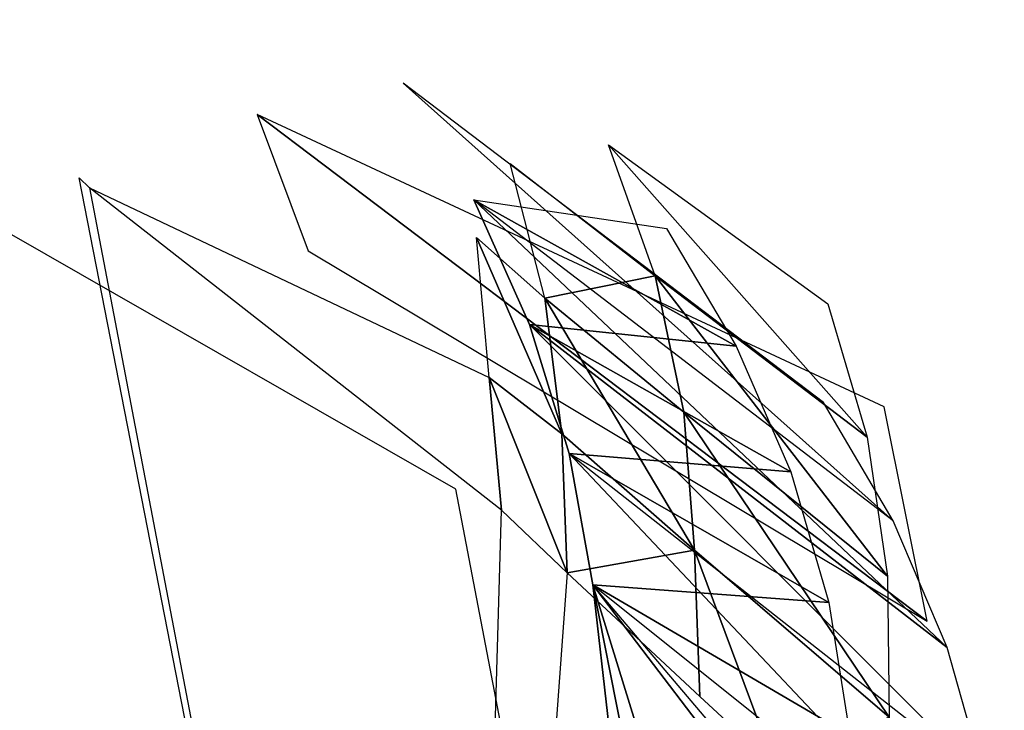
# Model space of a CAD drawing. Extents: x -0.027 to 0.077, y -0.227 to 0.036.
# Tile 108 of 256: x -0.015168 to -0.014282, y -0.025129 to -0.024507. Entities that reach past the tile are written whole.
import ezdxf

# ---------------------------------------------------------------- set-up
doc = ezdxf.new("R2010")
doc.units = 0
doc.layers.add('mesh', color=7, linetype='CONTINUOUS')

msp = doc.modelspace()

# ---------------------------------------------------------------- meshes
at = {"layer": 'mesh'}
mesh = msp.add_polyface(dxfattribs=at)
corners = [(-0.01510529, -0.02465839, 0.07428395), (-0.01477629, -0.02638217, 0.08553498), (-0.01511461, -0.02464967, 0.07341615), (-0.01473481, -0.02494873, 0.08551174), (-0.01474569, -0.02482934, 0.08551682), (-0.01456103, -0.02498473, 0.08639013), (-0.01468038, -0.02488018, 0.08596345), (-0.01469573, -0.02475776, 0.08598349), (-0.01457062, -0.0248605, 0.0864234), (-0.01459645, -0.02473779, 0.08646207), (-0.0147268, -0.02463674, 0.08600648), (-0.01438601, -0.02513521, 0.08678937), (-0.01438753, -0.02500826, 0.0868343), (-0.01440583, -0.024883, 0.08688735), (-0.01463846, -0.02461989, 0.08650532), (-0.01444112, -0.02476314, 0.08694735), (-0.01465266, -0.02501608, 0.02594603), (-0.01460817, -0.02515984, 0.0262979), (-0.01462575, -0.02515115, 0.02594792), (-0.01450419, -0.02521124, 0.02836884), (-0.01442121, -0.02515153, 0.028906), (-0.01463797, -0.02514511, 0.02570444), (-0.01433201, -0.02539457, 0.02325375), (-0.01438262, -0.02529227, 0.0288808), (-0.0146738, -0.02489792, 0.02594233), (-0.01428236, -0.02531255, 0.02299409), (-0.01444028, -0.025032, 0.02892238), (-0.01447447, -0.02491422, 0.02894136), (-0.01470959, -0.02478146, 0.02593832), (-0.01430031, -0.0251916, 0.02297028), (-0.0143337, -0.02507253, 0.02294325), (-0.0145235, -0.02480103, 0.02896258), (-0.01475971, -0.02466942, 0.0259341), (-0.01438231, -0.02495834, 0.02291354), (-0.01444088, -0.02668139, 0.15174721), (-0.01477586, -0.02492988, 0.15090008), (-0.0155134, -0.02450709, 0.15162816), (-0.01467573, -0.02500522, 0.08594553), (-0.01439057, -0.02485588, 0.06857582), (-0.01495451, -0.02459246, 0.07095445), (-0.01435191, -0.02504886, 0.06863858), (-0.01490859, -0.02471516, 0.07074876), (-0.01455621, -0.0251165, 0.08635655), (-0.01438997, -0.02526839, 0.08674349), (-0.01448882, -0.02517912, 0.08656574), (-0.01475717, -0.02470336, 0.08552218), (-0.0145864, -0.02469514, 0.02898557), (-0.01444511, -0.02485187, 0.02288185), (-0.01482319, -0.02456438, 0.02592974)]
mesh.append_faces([[corners[k] for k in face] for face in [(0, 1, 2, 2), (3, 0, 4, 4), (5, 6, 7, 7), (7, 8, 5, 5), (7, 9, 8, 8), (10, 9, 7, 7), (8, 11, 5, 5), (8, 12, 11, 11), (9, 12, 8, 8), (9, 13, 12, 12), (14, 13, 9, 9), (14, 15, 13, 13), (16, 17, 18, 18), (16, 19, 17, 17), (20, 19, 16, 16), (16, 21, 22, 22), (18, 21, 16, 16), (20, 23, 19, 19), (24, 16, 25, 25), (26, 16, 24, 24), (26, 20, 16, 16), (24, 27, 26, 26), (24, 28, 27, 27), (29, 28, 24, 24), (29, 30, 28, 28), (28, 31, 27, 27), (28, 32, 31, 31), (30, 32, 28, 28), (30, 33, 32, 32), (34, 35, 36, 36), (1, 3, 37, 37), (38, 39, 40, 40), (39, 41, 40, 40), (37, 5, 42, 42), (37, 6, 5, 5), (11, 43, 44, 44), (4, 37, 3, 3), (4, 6, 37, 37), (45, 6, 4, 4), (45, 7, 6, 6), (5, 44, 42, 42), (5, 11, 44, 44), (32, 46, 31, 31), (33, 47, 48, 48)]])

doc.saveas('drawing.dxf')
